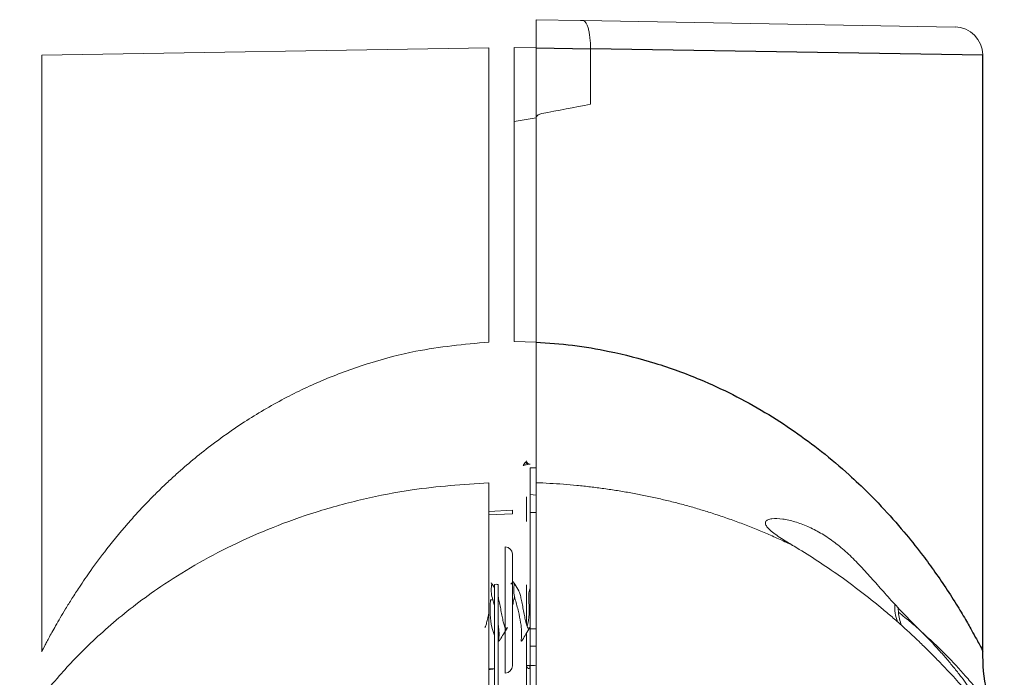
# Model space of a CAD drawing. Header units: millimetres. Extents: x 6 to 425, y 6 to 273.
# Tile 59 of 103: x 239.45 to 241.77, y 175.94 to 177.49. Entities that reach past the tile are written whole.
import ezdxf

# ---------------------------------------------------------------- set-up
doc = ezdxf.new("R2010")
doc.units = ezdxf.units.MM

msp = doc.modelspace()

# ---------------------------------------------------------------- linework, layer by layer
at = {"color": 144, "linetype": 'Continuous', "lineweight": 18}
for p, q in [((240.6678, 177.4931), (240.7725, 177.4913)), ((240.7725, 177.4913), (240.7728, 177.4913)), ((240.7728, 177.4913), (240.7789, 177.4912)), ((240.7789, 177.4912), (241.6549, 177.4759)), ((240.5563, 177.4265), (239.5037, 177.4093)), ((239.5037, 177.4093), (239.5037, 176.0033)), ((240.5563, 176.7334), (240.5563, 177.4265)), ((240.6163, 176.7347), (240.6163, 177.4274)), ((240.6678, 177.4265), (240.6163, 177.4274)), ((240.6678, 177.2617), (240.6678, 177.4265)), ((240.7962, 177.4244), (240.7962, 177.294)), ((240.6678, 177.2617), (240.6163, 177.2534)), ((240.6163, 177.2534), (240.6163, 176.7347)), ((240.6678, 177.2617), (240.6678, 176.7335)), ((240.6163, 176.7347), (240.6678, 176.7335)), ((240.6163, 176.7347), (240.6678, 176.7334)), ((240.6537, 176.3739), (240.6537, 176.437)), ((240.6537, 176.437), (240.6678, 176.4368)), ((240.6537, 176.3739), (240.6678, 176.3724)), ((240.6537, 176.3318), (240.6537, 176.3739)), ((240.6454, 176.3107), (240.6454, 176.3516)), ((240.5563, 176.3345), (240.612, 176.3375)), ((240.612, 176.329), (240.5563, 176.3261)), ((240.612, 176.3375), (240.612, 176.329)), ((240.6678, 176.332), (240.6537, 176.3318)), ((240.6537, 176.0576), (240.6537, 176.3318)), ((240.5952, 175.9535), (240.5952, 176.2509)), ((240.612, 176.2339), (240.612, 175.9704)), ((240.5703, 176.1625), (240.5703, 175.7481)), ((240.5787, 175.7496), (240.5787, 176.1616)), ((240.6454, 176.0682), (240.6454, 176.1616)), ((240.5659, 176.1264), (240.5604, 176.1264)), ((240.5952, 176.0697), (240.5942, 176.0621)), ((240.6454, 175.7338), (240.6454, 176.0474)), ((240.6537, 176.0576), (240.6678, 176.0577)), ((240.6537, 176.017), (240.6537, 176.0576)), ((240.5801, 176.0322), (240.5787, 176.0322)), ((240.6678, 176.0172), (240.6537, 176.017)), ((240.6537, 175.9716), (240.6537, 176.017)), ((240.6454, 175.9716), (240.6537, 175.9716)), ((240.6537, 175.9716), (240.6537, 175.7352)), ((240.5563, 175.9633), (240.5703, 175.9641))]:
    msp.add_line(p, q, dxfattribs=at)
at = {"color": 7, "linetype": 'Continuous', "lineweight": 25}
for p, q in [((240.6678, 177.4265), (240.7962, 177.4244)), ((241.7204, 177.4093), (240.7962, 177.4244)), ((241.7204, 176.0033), (241.7204, 177.4093))]:
    msp.add_line(p, q, dxfattribs=at)
at = {"color": 144, "linetype": 'Continuous', "lineweight": 18}
for centre, radius, start, end in [((241.6537, 177.4093), 0.0667, 0.7867, 89), ((240.6513, 176.453), 0.00757, 193.6526, 267.0492), ((240.6538, 176.4539), 0.00847, 180, 269.5), ((240.5951, 176.2339), 0.0169, 0, 89.5), ((240.5951, 175.9704), 0.0169, 270.5, 0), ((240.6538, 175.9716), 0.00847, 180, 267.2412), ((240.8961, 175.9578), 0.2428, 176.7421, 178.7396), ((240.6119, 175.1041), 0.8685, 86.313, 87.2412)]:
    msp.add_arc(centre, radius, start, end, dxfattribs=at)
msp.add_ellipse((240.612, 177.3094), major_axis=(1.1083, 0.2092), ratio=0.044215, start_param=4.766564, end_param=4.870957, dxfattribs=at)
for points, knots in [([(240.6678, 177.4265), (240.6678, 177.4281), (240.6678, 177.4313), (240.6678, 177.436), (240.6678, 177.4407), (240.6678, 177.4453), (240.6678, 177.4499), (240.6678, 177.4543), (240.6678, 177.4585), (240.6678, 177.4626), (240.6678, 177.4665), (240.6678, 177.4702), (240.6678, 177.4745), (240.6678, 177.4791), (240.6678, 177.4838), (240.6678, 177.4878), (240.6678, 177.4908), (240.6678, 177.4928), (240.6678, 177.493), (240.6678, 177.4931)], [0, 0, 0, 0, 0.045541, 0.091062, 0.136562, 0.182042, 0.227503, 0.272945, 0.318369, 0.363776, 0.409166, 0.45454, 0.499898, 0.576075, 0.65512, 0.737034, 0.821818, 0.909473, 1, 1, 1, 1]), ([(240.7789, 177.4912), (240.78, 177.4912), (240.7811, 177.4907), (240.7833, 177.489), (240.7844, 177.4877), (240.7865, 177.4844), (240.7875, 177.4823), (240.7894, 177.4775), (240.7903, 177.4747), (240.7919, 177.4685), (240.7926, 177.4652), (240.7939, 177.4579), (240.7944, 177.454), (240.7957, 177.442), (240.7962, 177.4332), (240.7962, 177.4244)], [0, 0, 0, 0, 0.125, 0.125, 0.25, 0.25, 0.375, 0.375, 0.5, 0.5, 0.625, 0.625, 0.75, 0.75, 1, 1, 1, 1]), ([(240.6813, 177.2718), (240.6783, 177.2712), (240.6755, 177.2703), (240.6717, 177.2679), (240.6705, 177.267), (240.6685, 177.2647), (240.6678, 177.2632), (240.6678, 177.2617)], [0, 0, 0, 0, 0.5, 0.5, 0.75, 0.75, 1, 1, 1, 1]), ([(239.5038, 176.0051), (239.5037, 176.0051), (239.5018, 176.0014), (239.5067, 176.011), (239.5138, 176.0245), (239.5199, 176.0357), (239.5272, 176.0492), (239.5361, 176.0652), (239.5468, 176.0838), (239.5596, 176.1052), (239.5746, 176.1294), (239.5941, 176.1592), (239.6206, 176.1983), (239.66, 176.2512), (239.701, 176.3007), (239.7341, 176.337), (239.7539, 176.358), (239.7733, 176.3777), (239.7964, 176.4001), (239.8374, 176.438), (239.8966, 176.4873), (239.9815, 176.5474), (240.0712, 176.6002), (240.1702, 176.6473), (240.274, 176.6849), (240.4023, 176.719), (240.4983, 176.728), (240.5563, 176.7334)], [0, 0, 0, 0, 0.00073, 0.061149, 0.082243, 0.10392, 0.126244, 0.148979, 0.173289, 0.199209, 0.226771, 0.256001, 0.296144, 0.347086, 0.414144, 0.440908, 0.453556, 0.475583, 0.498955, 0.520182, 0.589424, 0.651149, 0.717693, 0.779776, 0.844382, 0.906137, 1, 1, 1, 1]), ([(240.6678, 176.7335), (240.6678, 176.7281), (240.6678, 176.716), (240.6678, 176.6965), (240.6678, 176.6776), (240.6678, 176.6586), (240.6678, 176.6406), (240.6678, 176.6217), (240.6678, 176.6047), (240.6678, 176.5941), (240.6678, 176.5891)], [0, 0, 0, 0, 0.109602, 0.250036, 0.402694, 0.499533, 0.643463, 0.775124, 0.894052, 1, 1, 1, 1]), ([(240.6678, 176.5891), (240.6678, 176.5924), (240.6678, 176.5992), (240.6678, 176.6098), (240.6678, 176.6214), (240.6678, 176.6338), (240.6678, 176.647), (240.6678, 176.6608), (240.6678, 176.6776), (240.6678, 176.6965), (240.6678, 176.716), (240.6678, 176.7281), (240.6678, 176.7334)], [0, 0, 0, 0, 0.069166, 0.14413, 0.224849, 0.31124, 0.403175, 0.500487, 0.597143, 0.749975, 0.890333, 1, 1, 1, 1]), ([(240.6678, 176.5891), (240.6678, 176.5859), (240.6678, 176.5794), (240.6678, 176.5701), (240.6678, 176.5611), (240.6678, 176.5526), (240.6678, 176.5445), (240.6678, 176.5393), (240.6678, 176.5367)], [0, 0, 0, 0, 0.181651, 0.357324, 0.526974, 0.690603, 0.848253, 1, 1, 1, 1]), ([(240.6678, 176.5367), (240.6678, 176.5393), (240.6678, 176.5445), (240.6678, 176.5526), (240.6678, 176.5611), (240.6678, 176.5701), (240.6678, 176.5794), (240.6678, 176.5859), (240.6678, 176.5891)], [0, 0, 0, 0, 0.151753, 0.309407, 0.473037, 0.642686, 0.818355, 1, 1, 1, 1]), ([(240.6678, 176.5367), (240.6678, 176.5343), (240.6678, 176.5295), (240.6678, 176.5226), (240.6678, 176.5158), (240.6678, 176.5093), (240.6678, 176.5052), (240.6678, 176.5031)], [0, 0, 0, 0, 0.2052936, 0.4078013, 0.607645, 0.8049813, 1, 1, 1, 1]), ([(240.6678, 176.5031), (240.6678, 176.5052), (240.6678, 176.5093), (240.6678, 176.5158), (240.6678, 176.5226), (240.6678, 176.5295), (240.6678, 176.5343), (240.6678, 176.5367)], [0, 0, 0, 0, 0.195015, 0.392349, 0.592193, 0.794702, 1, 1, 1, 1]), ([(240.6678, 176.5031), (240.6678, 176.5009), (240.6678, 176.4964), (240.6678, 176.4899), (240.6678, 176.4837), (240.6678, 176.4797), (240.6678, 176.4778)], [0, 0, 0, 0, 0.24944, 0.498957, 0.748996, 1, 1, 1, 1]), ([(240.6678, 176.4778), (240.6678, 176.4761), (240.6678, 176.4726), (240.6678, 176.4676), (240.6678, 176.4628), (240.6678, 176.4581), (240.6678, 176.4552), (240.6678, 176.4537)], [0, 0, 0, 0, 0.192925, 0.389207, 0.589042, 0.792597, 1, 1, 1, 1]), ([(240.6678, 176.4537), (240.6678, 176.4552), (240.6678, 176.4581), (240.6678, 176.4628), (240.6678, 176.4676), (240.6678, 176.4726), (240.6678, 176.4761), (240.6678, 176.4778)], [0, 0, 0, 0, 0.207388, 0.410935, 0.610771, 0.807061, 1, 1, 1, 1]), ([(240.6439, 176.4512), (240.643, 176.4504), (240.6418, 176.449), (240.6396, 176.4459), (240.6384, 176.4441), (240.6372, 176.4423)], [0, 0, 0, 0, 0.5, 0.5, 1, 1, 1, 1]), ([(240.6509, 176.4454), (240.6489, 176.4455), (240.6466, 176.445), (240.642, 176.4439), (240.6396, 176.4432), (240.6372, 176.4423)], [0, 0, 0, 0, 0.5, 0.5, 1, 1, 1, 1]), ([(240.6678, 176.4537), (240.6678, 176.4492), (240.6678, 176.4428), (240.6678, 176.4382), (240.6678, 176.4368)], [0, 0, 0, 0, 0.710337, 1, 1, 1, 1]), ([(240.6678, 176.4293), (240.6678, 176.4306), (240.6678, 176.433), (240.6678, 176.4369), (240.6678, 176.4409), (240.6678, 176.4451), (240.6678, 176.4493), (240.6678, 176.4523), (240.6678, 176.4537)], [0, 0, 0, 0, 0.184572, 0.361997, 0.532227, 0.695264, 0.851159, 1, 1, 1, 1]), ([(240.6678, 176.4293), (240.6678, 176.4283), (240.6678, 176.4262), (240.6678, 176.4231), (240.6678, 176.4199), (240.6678, 176.4167), (240.6678, 176.4136), (240.6678, 176.41), (240.6678, 176.4067), (240.6678, 176.404), (240.6678, 176.4027), (240.6678, 176.402)], [0, 0, 0, 0, 0.06007, 0.129576, 0.208503, 0.296769, 0.394206, 0.500553, 0.703542, 0.869539, 1, 1, 1, 1]), ([(240.5563, 176.402), (240.4955, 176.3979), (240.3943, 176.3909), (240.2592, 176.3641), (240.1492, 176.3342), (240.0457, 176.2972), (239.9502, 176.2549), (239.8621, 176.2078), (239.7875, 176.1608), (239.7244, 176.1152), (239.6711, 176.0722), (239.6231, 176.029), (239.5808, 175.9869), (239.5391, 175.9413), (239.5021, 175.8964), (239.4731, 175.8574), (239.4576, 175.8352), (239.4513, 175.8258), (239.4531, 175.8284), (239.4531, 175.8285)], [0, 0, 0, 0, 0.0886497, 0.1479033, 0.2089845, 0.268987, 0.3308854, 0.3928707, 0.4562088, 0.5078264, 0.5594137, 0.6124718, 0.6658826, 0.7180788, 0.7938202, 0.8651112, 0.9331118, 0.9991571, 1, 1, 1, 1]), ([(240.5563, 175.7964), (240.5563, 175.9487), (240.5563, 176.0758), (240.5563, 176.2781), (240.5563, 176.3533), (240.5563, 176.402)], [0, 0, 0, 0, 0.5, 0.5, 1, 1, 1, 1]), ([(241.2757, 176.2525), (241.2709, 176.2549), (241.2613, 176.2595), (241.2466, 176.2664), (241.2317, 176.2732), (241.2167, 176.2798), (241.2015, 176.2863), (241.1862, 176.2926), (241.1707, 176.2988), (241.155, 176.3049), (241.1392, 176.3108), (241.1233, 176.3165), (241.1071, 176.3221), (241.0909, 176.3275), (241.0701, 176.3342), (241.0447, 176.3419), (241.0145, 176.3504), (240.984, 176.3582), (240.9532, 176.3655), (240.9222, 176.3721), (240.891, 176.3781), (240.8596, 176.3835), (240.828, 176.3882), (240.7962, 176.3923), (240.7643, 176.3957), (240.7323, 176.3985), (240.7001, 176.4007), (240.6786, 176.4016), (240.6678, 176.402)], [0, 0, 0, 0, 0.029261, 0.058397, 0.087414, 0.116316, 0.145108, 0.173795, 0.20238, 0.230871, 0.25927, 0.287585, 0.315819, 0.343978, 0.372068, 0.422534, 0.472498, 0.521995, 0.571061, 0.619736, 0.668059, 0.716071, 0.763813, 0.811328, 0.85866, 0.905853, 0.952951, 1, 1, 1, 1]), ([(240.6678, 176.402), (240.6678, 176.3533), (240.6678, 176.2781), (240.6678, 176.0758), (240.6678, 175.9487), (240.6678, 175.7964)], [0, 0, 0, 0, 0.5, 0.5, 1, 1, 1, 1]), ([(241.2757, 176.2526), (241.2642, 176.2595), (241.2528, 176.2663), (241.2372, 176.2764), (241.2322, 176.2798), (241.2233, 176.2865), (241.2193, 176.2898), (241.2128, 176.2963), (241.2105, 176.2995), (241.2086, 176.3037), (241.2082, 176.3051), (241.208, 176.3075), (241.2082, 176.3087), (241.2096, 176.3118), (241.2115, 176.3134), (241.2167, 176.3158), (241.2199, 176.3166), (241.2309, 176.3179), (241.2396, 176.3175), (241.2581, 176.315), (241.2679, 176.3128), (241.2878, 176.3069), (241.2978, 176.3032), (241.3179, 176.2944), (241.328, 176.2893), (241.3481, 176.2776), (241.3581, 176.271), (241.3777, 176.2565), (241.3874, 176.2486), (241.4065, 176.2315), (241.4159, 176.2223), (241.4349, 176.2027), (241.4444, 176.1924), (241.4632, 176.1713), (241.4727, 176.1605), (241.4921, 176.1387), (241.502, 176.1275), (241.5223, 176.1055), (241.5326, 176.0947), (241.5535, 176.0734), (241.5642, 176.0629), (241.5746, 176.0524)], [0, 0, 0, 0, 0.0625, 0.0625, 0.09375, 0.09375, 0.125, 0.125, 0.15625, 0.15625, 0.171875, 0.171875, 0.1875, 0.1875, 0.21875, 0.21875, 0.25, 0.25, 0.3125, 0.3125, 0.375, 0.375, 0.4375, 0.4375, 0.5, 0.5, 0.5625, 0.5625, 0.625, 0.625, 0.6875, 0.6875, 0.75, 0.75, 0.8125, 0.8125, 0.875, 0.875, 0.9375, 0.9375, 1, 1, 1, 1]), ([(241.5746, 176.0524), (241.5895, 176.0374), (241.6036, 176.0225), (241.6235, 176.0002), (241.63, 175.9928), (241.6424, 175.9782), (241.6485, 175.9709), (241.6598, 175.9569), (241.6651, 175.9501), (241.675, 175.9372), (241.6796, 175.9309), (241.6922, 175.9136), (241.6986, 175.9039), (241.7042, 175.895), (241.7052, 175.8933), (241.7068, 175.8904), (241.7075, 175.8892), (241.7091, 175.8859), (241.7096, 175.8845), (241.7094, 175.8833), (241.7087, 175.8835), (241.7062, 175.8853), (241.7044, 175.887), (241.6996, 175.8919), (241.6966, 175.895), (241.6898, 175.9024), (241.6859, 175.9067), (241.6728, 175.9212), (241.6626, 175.9326), (241.6452, 175.9514), (241.6391, 175.958), (241.6265, 175.9713), (241.6199, 175.9781), (241.6065, 175.9919), (241.5995, 175.9989), (241.5851, 176.0132), (241.5778, 176.0204), (241.5554, 176.0418), (241.5401, 176.0559), (241.5165, 176.0769), (241.5085, 176.0839), (241.4923, 176.0977), (241.4841, 176.1046), (241.443, 176.1384), (241.4097, 176.1636), (241.3593, 176.199), (241.3423, 176.2104), (241.3087, 176.2323), (241.2921, 176.2426), (241.2757, 176.2525)], [0, 0, 0, 0, 0.0625, 0.0625, 0.09375, 0.09375, 0.125, 0.125, 0.15625, 0.15625, 0.1875, 0.1875, 0.25, 0.25, 0.265625, 0.265625, 0.28125, 0.28125, 0.3125, 0.3125, 0.34375, 0.34375, 0.375, 0.375, 0.40625, 0.40625, 0.4375, 0.4375, 0.5, 0.5, 0.53125, 0.53125, 0.5625, 0.5625, 0.59375, 0.59375, 0.625, 0.625, 0.6875, 0.6875, 0.71875, 0.71875, 0.75, 0.75, 0.875, 0.875, 0.9375, 0.9375, 1, 1, 1, 1]), ([(240.5623, 176.1528), (240.5631, 176.1584), (240.5641, 176.1653), (240.5623, 176.1657), (240.562, 176.1657)], [0, 0, 0, 0, 0.8141224, 1, 1, 1, 1]), ([(240.5703, 176.1535), (240.5684, 176.1566), (240.5659, 176.1608), (240.5634, 176.1651), (240.5627, 176.1662)], [0, 0, 0, 0, 0.7436551, 1, 1, 1, 1]), ([(240.5787, 176.1616), (240.5787, 176.162), (240.5778, 176.1623), (240.5747, 176.1626), (240.5725, 176.1627), (240.5703, 176.1625)], [0, 0, 0, 0, 0.5, 0.5, 1, 1, 1, 1]), ([(240.6153, 176.1528), (240.6158, 176.1576), (240.6167, 176.1672), (240.6138, 176.1696), (240.6098, 176.1648), (240.6085, 176.1633)], [0, 0, 0, 0, 0.407129, 0.810694, 1, 1, 1, 1]), ([(240.627, 176.1473), (240.6239, 176.1525), (240.6201, 176.1588), (240.6164, 176.1651), (240.6157, 176.1662)], [0, 0, 0, 0, 0.827194, 1, 1, 1, 1]), ([(240.5659, 176.1264), (240.5644, 176.1316), (240.5633, 176.1368), (240.5621, 176.1461), (240.562, 176.15), (240.5623, 176.1528)], [0, 0, 0, 0, 0.5, 0.5, 1, 1, 1, 1]), ([(240.6005, 176.061), (240.5996, 176.0599), (240.5979, 176.0577), (240.5953, 176.06), (240.5925, 176.0664), (240.59, 176.0768), (240.5871, 176.0899), (240.5845, 176.1045), (240.5818, 176.1188), (240.5798, 176.1288), (240.5788, 176.1325), (240.5787, 176.133)], [0, 0, 0, 0, 0.114766, 0.238062, 0.363151, 0.485398, 0.610497, 0.733762, 0.857444, 0.982379, 1, 1, 1, 1]), ([(240.6171, 176.1336), (240.617, 176.1334), (240.6161, 176.13), (240.6143, 176.1215), (240.6127, 176.113), (240.612, 176.1093)], [0, 0, 0, 0, 0.039679, 0.581605, 1, 1, 1, 1]), ([(240.6189, 176.1264), (240.6174, 176.1316), (240.6163, 176.1368), (240.6151, 176.1461), (240.615, 176.15), (240.6153, 176.1528)], [0, 0, 0, 0, 0.5, 0.5, 1, 1, 1, 1]), ([(240.6533, 176.0612), (240.6528, 176.0603), (240.6514, 176.0579), (240.6492, 176.0589), (240.6464, 176.0638), (240.6438, 176.0731), (240.6411, 176.0854), (240.6383, 176.0996), (240.6358, 176.1143), (240.6329, 176.128), (240.6304, 176.139), (240.6283, 176.1456), (240.6271, 176.1468), (240.6269, 176.1471)], [0, 0, 0, 0, 0.056996, 0.1575033, 0.2604001, 0.3612565, 0.4633206, 0.5656813, 0.6663053, 0.7692267, 0.8698964, 0.9721939, 1, 1, 1, 1]), ([(240.6542, 176.1535), (240.6528, 176.151), (240.6517, 176.1472), (240.6505, 176.138), (240.6503, 176.1327), (240.6507, 176.1273)], [0, 0, 0, 0, 0.5, 0.5, 1, 1, 1, 1]), ([(240.5604, 176.1264), (240.5599, 176.1147), (240.5589, 176.0914), (240.5628, 176.0614), (240.568, 176.0479), (240.5703, 176.0417)], [0, 0, 0, 0, 0.356525, 0.706564, 1, 1, 1, 1]), ([(240.5703, 176.1099), (240.5699, 176.1116), (240.5687, 176.117), (240.567, 176.1225), (240.5659, 176.1264)], [0, 0, 0, 0, 0.308964, 1, 1, 1, 1]), ([(240.6331, 176.0322), (240.6337, 176.037), (240.634, 176.0429), (240.6336, 176.0531), (240.6334, 176.0567), (240.6327, 176.0643), (240.6322, 176.0683), (240.6302, 176.0807), (240.6283, 176.0896), (240.6241, 176.1077), (240.6216, 176.117), (240.6189, 176.1264)], [0, 0, 0, 0, 0.25, 0.25, 0.375, 0.375, 0.5, 0.5, 0.75, 0.75, 1, 1, 1, 1]), ([(240.6507, 176.1273), (240.6513, 176.1154), (240.6524, 176.0921), (240.649, 176.0724), (240.6473, 176.0628)], [0, 0, 0, 0, 0.510434, 1, 1, 1, 1]), ([(241.5129, 176.1162), (241.5129, 176.109), (241.513, 176.0948), (241.517, 176.0811), (241.519, 176.0742)], [0, 0, 0, 0, 0.5014904, 1, 1, 1, 1]), ([(240.5563, 176.0945), (240.5558, 176.0921), (240.5544, 176.0848), (240.5521, 176.0745), (240.5497, 176.065), (240.548, 176.0622), (240.5473, 176.0609)], [0, 0, 0, 0, 0.1537751, 0.4558079, 0.753128, 1, 1, 1, 1]), ([(241.5284, 176.066), (241.5255, 176.0761), (241.5216, 176.0899), (241.5212, 176.104), (241.521, 176.1078)], [0, 0, 0, 0, 0.737402, 1, 1, 1, 1]), ([(241.5216, 176.0967), (241.5318, 176.0886), (241.5521, 176.0728), (241.569, 176.0571), (241.5774, 176.0494)], [0, 0, 0, 0, 0.5055371, 1, 1, 1, 1]), ([(240.5801, 176.0322), (240.5807, 176.0387), (240.5817, 176.0481), (240.5794, 176.0629), (240.5787, 176.0676)], [0, 0, 0, 0, 0.679009, 1, 1, 1, 1]), ([(240.5831, 176.0318), (240.5858, 176.0363), (240.5915, 176.046), (240.5974, 176.0557), (240.6005, 176.0609)], [0, 0, 0, 0, 0.464766, 1, 1, 1, 1]), ([(240.6362, 176.0319), (240.6388, 176.0364), (240.6445, 176.0461), (240.6504, 176.0557), (240.6535, 176.0609)], [0, 0, 0, 0, 0.463788, 1, 1, 1, 1]), ([(241.7709, 175.8285), (241.77, 175.8299), (241.768, 175.8329), (241.754, 175.853), (241.7376, 175.8753), (241.7219, 175.8958), (241.7028, 175.9196), (241.6745, 175.9528), (241.6343, 175.9969), (241.5947, 176.0337), (241.5746, 176.0524)], [0, 0, 0, 0, 0.156622, 0.319964, 0.404457, 0.491297, 0.580822, 0.673337, 0.834276, 1, 1, 1, 1]), ([(240.5835, 176.0325), (240.582, 176.0298), (240.5809, 176.0284), (240.5798, 176.0282), (240.5797, 176.0296), (240.5801, 176.0322)], [0, 0, 0, 0, 0.5, 0.5, 1, 1, 1, 1]), ([(240.6365, 176.0325), (240.635, 176.0298), (240.6339, 176.0284), (240.6328, 176.0282), (240.6327, 176.0296), (240.6331, 176.0322)], [0, 0, 0, 0, 0.5, 0.5, 1, 1, 1, 1]), ([(240.5706, 175.9631), (240.5701, 175.9631), (240.5653, 175.9629), (240.5605, 175.9623), (240.5563, 175.9617)], [0, 0, 0, 0, 0.108691, 1, 1, 1, 1])]:
    msp.add_open_spline(points, degree=3, knots=knots, dxfattribs=at)
at = {"color": 7, "linetype": 'Continuous', "lineweight": 25}
for points, knots in [([(240.6678, 176.7335), (240.6967, 176.7314), (240.7548, 176.7272), (240.8491, 176.7111), (240.9504, 176.685), (241.0473, 176.6496), (241.1332, 176.6097), (241.2073, 176.5688), (241.2769, 176.5238), (241.3431, 176.4744), (241.4007, 176.4257), (241.4467, 176.382), (241.4904, 176.3371), (241.533, 176.2891), (241.573, 176.2391), (241.6056, 176.1948), (241.6345, 176.1527), (241.6606, 176.1117), (241.6818, 176.0761), (241.6971, 176.0488), (241.7077, 176.0292), (241.7177, 176.0103), (241.7193, 176.0072), (241.7203, 176.0051)], [0, 0, 0, 0, 0.0467526, 0.0941736, 0.1559508, 0.2204439, 0.2701223, 0.3224413, 0.3733329, 0.4245891, 0.481014, 0.5231803, 0.5547463, 0.6132636, 0.6630621, 0.7017661, 0.745655, 0.7935311, 0.8366357, 0.8751168, 0.9078444, 0.9386684, 1, 1, 1, 1]), ([(241.771, 175.8284), (241.7547, 175.8556), (241.7222, 175.91), (241.721, 175.9733), (241.7204, 176.005)], [0, 0, 0, 0, 0.500001, 1, 1, 1, 1])]:
    msp.add_open_spline(points, degree=3, knots=knots, dxfattribs=at)
at = {"color": 144, "linetype": 'Continuous', "lineweight": 18}
msp.add_open_spline([(240.6454, 176.3516), (240.6454, 176.357), (240.6454, 176.3628), (240.6454, 176.3691)], degree=3, dxfattribs=at)

doc.saveas('drawing.dxf')
